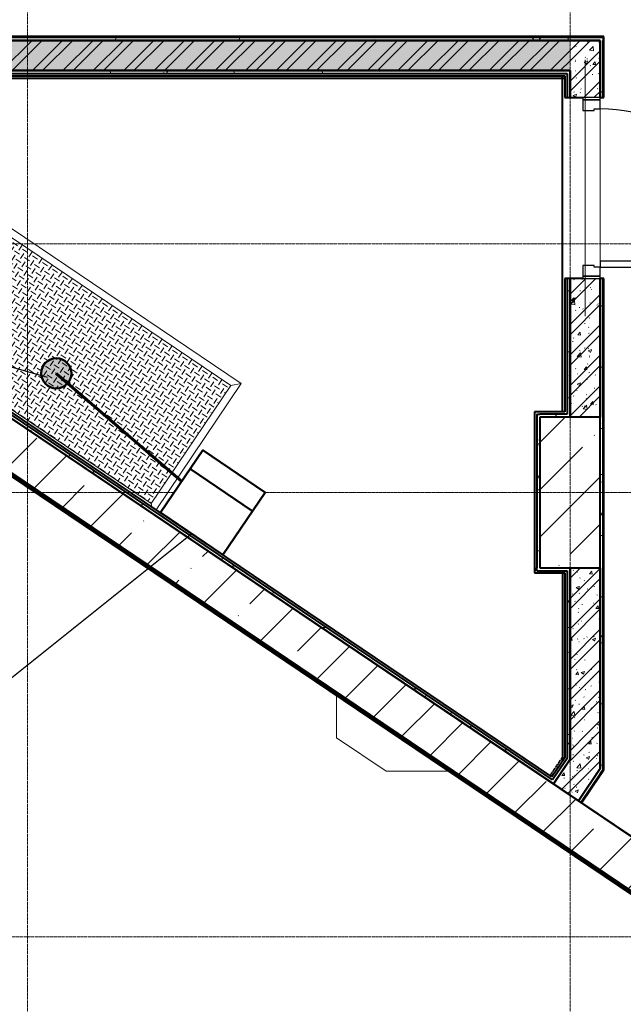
# Model space of a CAD drawing. Header units: millimetres. Extents: x -111 to 116289, y -9307 to 73893.
# Tile 58 of 128: x 81921 to 85926, y 17616 to 24151. Entities that reach past the tile are written whole.
import ezdxf
from ezdxf import colors
from ezdxf.entities.mleader import LeaderData, LeaderLine
from ezdxf.math import Vec2, Vec3

# ---------------------------------------------------------------- set-up
doc = ezdxf.new("R2010")
doc.units = ezdxf.units.MM
doc.set_wipeout_variables(frame=1)
for name, pattern in [('ADSK_Линия сетки', [25, 20, -2.5, 0, -2.5]), ('ADSK_Линия сетки_2_', [25, 20, -2.5, 0, -2.5]), ('ADSK_Штриховая_ш3 п1_5', [4.5, 3, -1.5]), ('CONTINOUS', [0]), ('Штрих_3_1_5_', [4.5, 3, -1.5])]:
    doc.linetypes.add(name, pattern=pattern)
doc.layers.add('_Разделитель помещений_', color=4, linetype='ADSK_Штриховая_ш3 п1_5', lineweight=40, true_color=0x00ffff)
for name, color, linetype, lineweight in [('Двери', 7, 'Continuous', 18), ('Каркас несущий', 7, 'Continuous', 18), ('Каркас_Импост', 7, 'Continuous', 30), ('КИП_выноска', 6, 'Continuous', 25), ('КИП_прибор', 140, 'Continuous', 50), ('КИП_трасса', 3, 'Continuous', 60), ('Монтажный зазор', 7, 'Continuous', 30), ('Несущие колонны', 7, 'Continuous', 18), ('Окна', 7, 'Continuous', 18), ('Оси', 7, 'Continuous', 9), ('Панель', 7, 'Continuous', 30), ('Перекрытия', 7, 'Continuous', 18), ('Стены разрез', 7, 'Continuous', 40), ('Стены штриховка', 7, 'Continuous', 40), ('Фундамент несущей конструкции', 7, 'Continuous', 18)]:
    doc.layers.add(name, color=color, linetype=linetype, lineweight=lineweight)
doc.styles.add('Arial', font='arial.ttf', dxfattribs={"width": 0.85, "height": 350})
doc.styles.add('GOST 2.304', font='simplex.shx', dxfattribs={"width": 0.65, "oblique": 15})
pattern_1 = [(50, (0, 0), (218.6211678, -19.1267987), [22.86, -251.46]), (355, (0, 0), (-42.2918743, 229.2684153), [18.288, -201.168]), (100.451, (18.22, -1.6), (176.3310746, 210.139632), [19.428, -213.708]), (46.184, (0, 60.96), (325.29495, -50.4516404), [34.29, -377.19]), (96.636, (27.1, 56.76), (284.8830085, 296.912656), [29.142, -320.562]), (351.184, (0, 60.96), (284.8858166, 296.910704), [27.432, -301.752]), (21, (30.48, 45.72), (181.9375257, -122.7183205), [22.86, -251.46]), (326, (30.48, 45.72), (74.1622266, 221.0261817), [18.288, -201.168]), (71.451, (45.64, 35.5), (256.100348, 98.305262), [19.428, -213.708]), (37.5, (0, 0), (3.70638957, 101.46589536), [3.353, -195.377, 3.353, -200.863, -201.93]), (37.5, (0, 0), (3.70638957, 101.46589536), [-402.946, 3.353, -198.577]), (7.5, (0, 0), (80.18357624, 120.2165259), [3.353, -113.081, 3.353, -190.805, -76.962]), (7.5, (0, 0), (80.18357624, 120.2165259), [-310.591, 3.353, -73.609]), (327.5, (-67.97, 0), (162.70864647, -6.87497134), [3.353, -72.847, 3.353, -234.391, -315.468]), (327.5, (-67.97, 0), (162.70864647, -6.87497134), [-313.944, 3.353, -312.115]), (317.5, (-98.45, 0), (177.7546761, 30.511831), [3.353, -95.707, 3.353, -154.534, -224.028]), (317.5, (-98.45, 0), (177.7546761, 30.511831), [-256.946, 3.353, -220.675])]
pattern_2 = [(45, (0, 0), (-101.0278814, 101.0278814), []), (45, (67.35, 0), (-101.0278814, 101.0278814), [])]
pattern_3 = [(0, (0, 0), (406.4, 101.6), [33.528, -271.272, 33.528, -271.272, -1625.6]), (0, (0, 0), (406.4, 101.6), [-609.6, 33.528, -576.072, 33.528, -271.272, -711.2]), (0, (0, 0), (406.4, 101.6), [-1524, 33.528, -169.672, 33.528, -474.472]), (120, (152.4, 50.8), (-291.188181, 301.1527241), [33.528, -271.272, 33.528, -271.272, -1625.6]), (120, (152.4, 50.8), (-291.188181, 301.1527241), [-609.6, 33.528, -576.072, 33.528, -271.272, -711.2]), (120, (152.4, 50.8), (-291.188181, 301.1527241), [-1524, 33.528, -169.672, 33.528, -474.472]), (240, (203.2, 254), (-115.211819, -402.7527241), [33.528, -271.272, 33.528, -271.272, -1625.6]), (240, (203.2, 254), (-115.211819, -402.7527241), [-609.6, 33.528, -576.072, 33.528, -271.272, -711.2]), (240, (203.2, 254), (-115.211819, -402.7527241), [-1524, 33.528, -169.672, 33.528, -474.472])]

# ---------------------------------------------------------------- blocks, each defined once
blk = doc.blocks.new('101_Дверь_Однопольная - _ПЧ_Мет_1000х2000_Тех помещения_EI60_Л-4437007-Оборудование_B2_-11_400__На лист секция 5_-11_400')
at = {"layer": 'Каркас_Импост', "color": 253, "true_color": 0xaaaaaa}
for p, q in [((-525, 100), (-585, 100)), ((-585, 100), (-585, -15)), ((-525, 60), (-525, 100)), ((585, 100), (525, 100)), ((525, 100), (525, 60)), ((585, -15), (585, 100)), ((-515, 60), (-525, 60)), ((-515, -15), (-515, 60)), ((525, 60), (515, 60)), ((515, 60), (515, -15)), ((-585, -15), (-515, -15)), ((515, -15), (585, -15))]:
    blk.add_line(p, q, dxfattribs=at)
at = {"layer": 'Монтажный зазор', "color": 253, "true_color": 0xaaaaaa}
for p, q in [((-585, 100), (-600, 100)), ((-600, 100), (-600, -15)), ((-585, -15), (-585, 100)), ((600, 100), (585, 100)), ((585, 100), (585, -15)), ((600, -15), (600, 100)), ((-600, -15), (-585, -15)), ((585, -15), (600, -15))]:
    blk.add_line(p, q, dxfattribs=at)
at = {"layer": 'Панель', "color": 253, "true_color": 0xaaaaaa}
for p, q in [((525, 1150), (485, 1150)), ((485, 1150), (485, 100)), ((525, 100), (525, 1150)), ((485, 100), (525, 100))]:
    blk.add_line(p, q, dxfattribs=at)
blk.add_arc((525, 100), 1050, 90, 180, dxfattribs=at)
blk = doc.blocks.new('ПР - _ПЧ_1200_200_Оп250-250_Шаг300_Арм16_Арм10-3232359-Оборудование_B2_-11_400__На лист секция 5_-11_400')
at = {"layer": 'Каркас несущий', "color": 21, "true_color": 0xffaaaa}
for p, q in [((-850, 0), (850, 0)), ((-850, 0), (-600, 0)), ((-515, 0), (515, 0)), ((600, 0), (850, 0))]:
    blk.add_line(p, q, dxfattribs=at)
blk = doc.blocks.new('105_Приямок_C крышкой - 1000х2000-3698045-Оборудование_B2_-11_400__На лист секция 5_-11_400')
at = {"layer": 'Каркас несущий', "lineweight": 9, "true_color": 0xd2d2d2}
h = blk.add_hatch(dxfattribs=at)
h.set_pattern_fill('FP_3', color=254, style=0, pattern_type=2)
h.set_pattern_definition([(180, (-42.23, -380), (5e-14, 400), [40, -360]), (180, (-122.23, -380), (5e-14, 400), [40, -360]), (180, (-202.23, -380), (5e-14, 400), [40, -360]), (180, (-282.23, -380), (5e-14, 400), [40, -360]), (180, (-362.23, -380), (5e-14, 400), [37.766, -362.234]), (270, (-100, -360), (400, 2e-14), [40, -360]), (270, (-180, -360), (400, 2e-14), [40, -360]), (270, (-260, -360), (400, 2e-14), [40, -360]), (270, (-340, -360), (400, 2e-14), [40, -360]), (270, (-20, -360), (400, 2e-14), [40, -360]), (180, (0, -340), (5e-14, 400), [40, -360]), (180, (-80, -340), (5e-14, 400), [40, -360]), (180, (-160, -340), (5e-14, 400), [40, -360]), (180, (-240, -340), (5e-14, 400), [40, -360]), (180, (-320, -340), (5e-14, 400), [40, -360]), (270, (-57.77, -320), (400, 2e-14), [40, -360]), (270, (-137.77, -320), (400, 2e-14), [40, -360]), (270, (-217.77, -320), (400, 2e-14), [40, -360]), (270, (-297.77, -320), (400, 2e-14), [40, -360]), (270, (-377.77, -320), (400, 2e-14), [40, -360]), (180, (-42.23, -300), (5e-14, 400), [40, -360]), (180, (-122.23, -300), (5e-14, 400), [40, -360]), (180, (-202.23, -300), (5e-14, 400), [40, -360]), (180, (-282.23, -300), (5e-14, 400), [40, -360]), (180, (-362.23, -300), (5e-14, 400), [37.77, -362.23]), (270, (-100, -280), (400, 2e-14), [40, -360]), (270, (-180, -280), (400, 2e-14), [40, -360]), (270, (-260, -280), (400, 2e-14), [40, -360]), (270, (-340, -280), (400, 2e-14), [40, -360]), (270, (-20, -280), (400, 2e-14), [40, -360]), (180, (0, -260), (5e-14, 400), [40, -360]), (180, (-80, -260), (5e-14, 400), [40, -360]), (180, (-160, -260), (5e-14, 400), [40, -360]), (180, (-240, -260), (5e-14, 400), [40, -360]), (180, (-320, -260), (5e-14, 400), [40, -360]), (270, (-57.77, -240), (400, 2e-14), [40, -360]), (270, (-137.77, -240), (400, 2e-14), [40, -360]), (270, (-217.77, -240), (400, 2e-14), [40, -360]), (270, (-297.77, -240), (400, 2e-14), [40, -360]), (270, (-377.77, -240), (400, 2e-14), [40, -360]), (180, (-42.23, -220), (5e-14, 400), [40, -360]), (180, (-122.23, -220), (5e-14, 400), [40, -360]), (180, (-202.23, -220), (5e-14, 400), [40, -360]), (180, (-282.23, -220), (5e-14, 400), [40, -360]), (180, (-362.23, -220), (5e-14, 400), [37.77, -362.23]), (270, (-100, -200), (400, 2e-14), [40, -360]), (270, (-180, -200), (400, 2e-14), [40, -360]), (270, (-260, -200), (400, 2e-14), [40, -360]), (270, (-340, -200), (400, 2e-14), [40, -360]), (270, (-20, -200), (400, 2e-14), [40, -360]), (180, (0, -180), (5e-14, 400), [40, -360]), (180, (-80, -180), (5e-14, 400), [40, -360]), (180, (-160, -180), (5e-14, 400), [40, -360]), (180, (-240, -180), (5e-14, 400), [40, -360]), (180, (-320, -180), (5e-14, 400), [40, -360]), (270, (-57.77, -160), (400, 2e-14), [40, -360]), (270, (-137.77, -160), (400, 2e-14), [40, -360]), (270, (-217.77, -160), (400, 2e-14), [40, -360]), (270, (-297.77, -160), (400, 2e-14), [40, -360]), (270, (-377.77, -160), (400, 2e-14), [40, -360]), (180, (-42.23, -140), (5e-14, 400), [40, -360]), (180, (-122.23, -140), (5e-14, 400), [40, -360]), (180, (-202.23, -140), (5e-14, 400), [40, -360]), (180, (-282.23, -140), (5e-14, 400), [40, -360]), (180, (-362.23, -140), (5e-14, 400), [37.77, -362.23]), (270, (-100, -120), (400, 2e-14), [40, -360]), (270, (-180, -120), (400, 2e-14), [40, -360]), (270, (-260, -120), (400, 2e-14), [40, -360]), (270, (-340, -120), (400, 2e-14), [40, -360]), (270, (-20, -120), (400, 2e-14), [40, -360]), (180, (0, -100), (5e-14, 400), [40, -360]), (180, (-80, -100), (5e-14, 400), [40, -360]), (180, (-160, -100), (5e-14, 400), [40, -360]), (180, (-240, -100), (5e-14, 400), [40, -360]), (180, (-320, -100), (5e-14, 400), [40, -360]), (270, (-57.77, -80), (400, 2e-14), [40, -360]), (270, (-137.77, -80), (400, 2e-14), [40, -360]), (270, (-217.77, -80), (400, 2e-14), [40, -360]), (270, (-297.77, -80), (400, 2e-14), [40, -360]), (270, (-377.77, -80), (400, 2e-14), [40, -360]), (180, (-42.23, -60), (5e-14, 400), [40, -360]), (180, (-122.23, -60), (5e-14, 400), [40, -360]), (180, (-202.23, -60), (5e-14, 400), [40, -360]), (180, (-282.23, -60), (5e-14, 400), [40, -360]), (180, (-362.23, -60), (5e-14, 400), [37.77, -362.23]), (270, (-100, -40), (400, 2e-14), [40, -360]), (270, (-180, -40), (400, 2e-14), [40, -360]), (270, (-260, -40), (400, 2e-14), [40, -360]), (270, (-340, -40), (400, 2e-14), [40, -360]), (270, (-20, -40), (400, 2e-14), [40, -360]), (180, (0, -20), (5e-14, 400), [40, -360]), (180, (-80, -20), (5e-14, 400), [40, -360]), (180, (-160, -20), (5e-14, 400), [40, -360]), (180, (-240, -20), (5e-14, 400), [40, -360]), (180, (-320, -20), (5e-14, 400), [40, -360]), (270, (-57.77, 0), (400, 2e-14), [40, -360]), (270, (-137.77, 0), (400, 2e-14), [40, -360]), (270, (-217.77, 0), (400, 2e-14), [40, -360]), (270, (-297.77, 0), (400, 2e-14), [40, -360]), (270, (-377.77, 0), (400, 2e-14), [40, -360])])
h.paths.add_polyline_path([(995, -472.5), (995, 472.5), (-995, 472.5), (-995, -472.5)])
at = {"layer": 'Каркас несущий', "color": 253, "true_color": 0xaaaaaa}
for p, q in [((-995, 472.5), (-1045, 522.5)), ((995, 472.5), (1045, 522.5)), ((-995, -472.5), (-1010, -487.5)), ((995, -472.5), (1010, -487.5))]:
    blk.add_line(p, q, dxfattribs=at)
at = {"layer": 'Каркас несущий', "color": 253, "lineweight": 9, "true_color": 0xaaaaaa}
for p, q in [((995, 472.5), (-995, 472.5)), ((-995, 472.5), (-995, -472.5)), ((995, -472.5), (995, 472.5)), ((-995, -472.5), (995, -472.5))]:
    blk.add_line(p, q, dxfattribs=at)
at = {"layer": 'Окна', "color": 253, "true_color": 0xaaaaaa}
for p, q in [((-1045, -487.5), (-1045, 522.5)), ((-1045, 522.5), (1045, 522.5)), ((995, 472.5), (-995, 472.5)), ((-995, 472.5), (-995, -472.5)), ((995, 472.5), (995, -472.5)), ((1045, 522.5), (1045, -487.5)), ((-995, -472.5), (995, -472.5))]:
    blk.add_line(p, q, dxfattribs=at)
blk = doc.blocks.new('135_SLK_GD_AR_rvt-1-Оборудование_B2_-11_400__На лист секция 5_-11_400')
at = {"layer": 'Стены разрез', "lineweight": 9, "true_color": 0xaaaaaa}
h = blk.add_hatch(dxfattribs=at)
h.set_pattern_fill('FP_4', color=253, style=0, pattern_type=2)
h.set_pattern_definition(pattern_3)
h.paths.add_polyline_path([(-12993809.7, -9307400.3), (-12993789.7, -9307400.3), (-12993789.7, -9307380.3), (-13000950.4, -9307380.3), (-13000963.9, -9307400.3), (-12995755.2, -9307400.3)])
h = blk.add_hatch(dxfattribs=at)
h.set_pattern_fill('FP_1', color=253, style=0, pattern_type=2)
h.set_pattern_definition(pattern_1)
h.paths.add_polyline_path([(-12994009.7, -9307600.3), (-12994009.7, -9307400.3), (-13000722.7, -9307400.3), (-13000857.6, -9307600.3), (-12995755.2, -9307600.3)])
h = blk.add_hatch(dxfattribs=at)
h.set_pattern_fill('FP_2', color=253, style=0, pattern_type=2)
h.set_pattern_definition(pattern_2)
h.paths.add_polyline_path([(-12994009.7, -9307600.3), (-12994009.7, -9307400.3), (-13000722.7, -9307400.3), (-13000857.6, -9307600.3), (-12995755.2, -9307600.3)])
h = blk.add_hatch(dxfattribs=at)
h.set_pattern_fill('FP_1', color=253, style=0, pattern_type=2)
h.set_pattern_definition(pattern_1)
h.paths.add_polyline_path([(-12994009.7, -9309900.3), (-12993809.7, -9309900.3), (-12993809.7, -9308980.3), (-12994009.7, -9308980.3), (-12994009.7, -9309865.3)])
h.paths.add_polyline_path([(-12993809.7, -9307780.3), (-12993809.7, -9307400.3), (-12994009.7, -9307400.3), (-12994009.7, -9307780.3), (-12993924.7, -9307780.3)])
h = blk.add_hatch(dxfattribs=at)
h.set_pattern_fill('FP_2', color=253, style=0, pattern_type=2)
h.set_pattern_definition(pattern_2)
h.paths.add_polyline_path([(-12994009.7, -9309900.3), (-12993809.7, -9309900.3), (-12993809.7, -9308980.3), (-12994009.7, -9308980.3), (-12994009.7, -9309865.3)])
h.paths.add_polyline_path([(-12993809.7, -9307780.3), (-12993809.7, -9307400.3), (-12994009.7, -9307400.3), (-12994009.7, -9307780.3), (-12993924.7, -9307780.3)])
h = blk.add_hatch(dxfattribs=at)
h.set_pattern_fill('FP_4', color=253, style=0, pattern_type=2)
h.set_pattern_definition(pattern_3)
h.paths.add_polyline_path([(-12993809.7, -9312268.8), (-12993789.7, -9312239.2), (-12993789.7, -9308980.3), (-12993809.7, -9308980.3), (-12993809.7, -9312233)])
h.paths.add_polyline_path([(-12993789.7, -9307780.3), (-12993789.7, -9307400.3), (-12993809.7, -9307400.3), (-12993809.7, -9307780.3)])
h = blk.add_hatch(dxfattribs=at)
h.set_pattern_fill('FP_4', color=253, style=0, pattern_type=2)
h.set_pattern_definition(pattern_3)
h.paths.add_polyline_path([(-12994044.7, -9307620.3), (-12994029.7, -9307620.3), (-12994029.7, -9307600.3), (-13000857.6, -9307600.3), (-13000871, -9307620.3), (-12995755.2, -9307620.3)])
h = blk.add_hatch(dxfattribs=at)
h.set_pattern_fill('FP_4', color=253, style=0, pattern_type=2)
h.set_pattern_definition(pattern_3)
h.paths.add_polyline_path([(-12994029.7, -9309880.3), (-12994009.7, -9309880.3), (-12994009.7, -9308980.3), (-12994029.7, -9308980.3), (-12994029.7, -9309865.3)])
h.paths.add_polyline_path([(-12994009.7, -9307780.3), (-12994009.7, -9307600.3), (-12994029.7, -9307600.3), (-12994029.7, -9307780.3)])
h = blk.add_hatch(dxfattribs=at)
h.set_pattern_fill('FP_4', color=253, style=0, pattern_type=2)
h.set_pattern_definition(pattern_3)
h.paths.add_polyline_path([(-12994120.2, -9312335.8), (-12994109, -9312319.2), (-12999889.1, -9308420.5), (-12999900.1, -9308437), (-13000024.5, -9308353.1), (-13000013.4, -9308336.7), (-13000935, -9307715.1), (-13000946.1, -9307731.6), (-12994182, -9312294.2)])
h = blk.add_hatch(dxfattribs=at)
h.set_pattern_fill('FP_4', color=253, style=0, pattern_type=2)
h.set_pattern_definition(pattern_3)
h.paths.add_polyline_path([(-12994229.7, -9310900.3), (-12994209.7, -9310900.3), (-12994209.7, -9309880.3), (-12994229.7, -9309880.3), (-12994229.7, -9310671.4)])
h = blk.add_hatch(dxfattribs=at)
h.set_pattern_fill('FP_4', color=253, style=0, pattern_type=2)
h.set_pattern_definition(pattern_3)
h.paths.add_polyline_path([(-12994209.7, -9309900.3), (-12994009.7, -9309900.3), (-12994009.7, -9309880.3), (-12994209.7, -9309880.3)])
h = blk.add_hatch(dxfattribs=at)
h.set_pattern_fill('FP_4', color=253, style=0, pattern_type=2)
h.set_pattern_definition(pattern_3)
h.paths.add_polyline_path([(-12994029.7, -9312165.8), (-12994009.7, -9312136.1), (-12994009.7, -9310900.3), (-12994029.7, -9310900.3), (-12994029.7, -9312139)])
h = blk.add_hatch(dxfattribs=at)
h.set_pattern_fill('FP_1', color=253, style=0, pattern_type=2)
h.set_pattern_definition(pattern_1)
h.paths.add_polyline_path([(-12994009.7, -9312171.9), (-12993809.7, -9311875.4), (-12993809.7, -9310900.3), (-12994009.7, -9310900.3), (-12994009.7, -9311690.1)])
h = blk.add_hatch(dxfattribs=at)
h.set_pattern_fill('FP_2', color=253, style=0, pattern_type=2)
h.set_pattern_definition(pattern_2)
h.paths.add_polyline_path([(-12994009.7, -9312171.9), (-12993809.7, -9311875.4), (-12993809.7, -9310900.3), (-12994009.7, -9310900.3), (-12994009.7, -9311690.1)])
h = blk.add_hatch(dxfattribs=at)
h.set_pattern_fill('FP_1', color=253, style=0, pattern_type=2)
h.set_pattern_definition(pattern_1)
h.paths.add_polyline_path([(-12993954.4, -9312447.6), (-12993809.7, -9312233), (-12993809.7, -9311875.4), (-12994120.2, -9312335.8)])
h = blk.add_hatch(dxfattribs=at)
h.set_pattern_fill('FP_2', color=253, style=0, pattern_type=2)
h.set_pattern_definition(pattern_2)
h.paths.add_polyline_path([(-12993954.4, -9312447.6), (-12993809.7, -9312233), (-12993809.7, -9311875.4), (-12994120.2, -9312335.8)])
h = blk.add_hatch(dxfattribs=at)
h.set_pattern_fill('FP_4', color=253, style=0, pattern_type=2)
h.set_pattern_definition(pattern_3)
h.paths.add_polyline_path([(-12993937.8, -9312458.8), (-12993809.7, -9312268.8), (-12993809.7, -9312233), (-12993954.4, -9312447.6)])
at = {"layer": '_Разделитель помещений_', "color": 131, "linetype": 'Штрих_3_1_5_', "true_color": 0xaaffff}
for p, q in [((-13000849.1, -9307650.3), (-12994044.7, -9307650.3)), ((-12994059.7, -9309865.3), (-12994059.7, -9307635.3)), ((-12994059.7, -9310935.3), (-12994059.7, -9312183.4)), ((-12994059.7, -9312156.6), (-12994142.1, -9312278.8))]:
    blk.add_line(p, q, dxfattribs=at)
at = {"layer": 'Перекрытия', "color": 253, "true_color": 0xaaaaaa}
for p, q in [((-12993809.7, -9307855.3), (-12993809.7, -9308865.3)), ((-12993809.7, -9308865.3), (-12993809.7, -9307855.3))]:
    blk.add_line(p, q, dxfattribs=at)
at = {"layer": 'Стены разрез', "color": 253, "true_color": 0xaaaaaa}
for p, q in [((-13000963.9, -9307400.3), (-12993809.7, -9307400.3)), ((-12993784.7, -9307375.3), (-13000947, -9307375.3)), ((-12994009.7, -9307400.3), (-13000722.7, -9307400.3)), ((-12993809.7, -9307400.3), (-12994009.7, -9307400.3)), ((-12993784.7, -9307380.3), (-12993784.7, -9307375.3)), ((-12993784.7, -9307400.3), (-12993784.7, -9307380.3)), ((-12993784.7, -9307780.3), (-12993784.7, -9307400.3)), ((-13000857.6, -9307600.3), (-12994009.7, -9307600.3)), ((-12994044.7, -9307600.3), (-13000857.6, -9307600.3)), ((-12994029.7, -9307600.3), (-12994044.7, -9307600.3)), ((-12994009.7, -9307600.3), (-12994029.7, -9307600.3)), ((-13000838.9, -9307635.3), (-12994044.7, -9307635.3)), ((-12994044.7, -9307635.3), (-12994044.7, -9307780.3)), ((-13000946.1, -9307731.6), (-12994120.2, -9312335.8)), ((-12994044.7, -9307780.3), (-12994009.7, -9307780.3)), ((-12994009.7, -9307780.3), (-12993924.7, -9307780.3)), ((-12993809.7, -9307780.3), (-12993784.7, -9307780.3)), ((-12994129.7, -9312287.2), (-12999880.7, -9308408.1)), ((-12994009.7, -9308980.3), (-12994044.7, -9308980.3)), ((-12994044.7, -9308980.3), (-12994044.7, -9309865.3)), ((-12993924.7, -9308980.3), (-12994009.7, -9308980.3)), ((-12993784.7, -9308980.3), (-12993809.7, -9308980.3)), ((-12993784.7, -9312240.7), (-12993784.7, -9308980.3)), ((-12994229.7, -9309865.3), (-12994244.7, -9309865.3)), ((-12994244.7, -9309865.3), (-12994244.7, -9310900.3)), ((-12994209.7, -9309865.3), (-12994229.7, -9309865.3)), ((-12994044.7, -9309865.3), (-12994209.7, -9309865.3)), ((-12994009.7, -9309865.3), (-12994009.7, -9309900.3)), ((-12994009.7, -9309900.3), (-12994009.7, -9309880.3)), ((-12994244.7, -9310900.3), (-12994244.7, -9310920.3)), ((-12994244.7, -9310920.3), (-12994244.7, -9310935.3)), ((-12994244.7, -9310935.3), (-12994044.7, -9310935.3)), ((-12994044.7, -9310935.3), (-12994044.7, -9312161.2)), ((-12994009.7, -9310900.3), (-12994009.7, -9312171.9)), ((-12994009.7, -9312109.3), (-12994009.7, -9310900.3)), ((-12993809.7, -9311875.4), (-12993809.7, -9310900.3)), ((-12993809.7, -9310900.3), (-12993809.7, -9312233)), ((-12993809.7, -9312233), (-12993809.7, -9311875.4)), ((-12994009.7, -9312136.1), (-12994009.7, -9312109.3)), ((-12994044.7, -9312161.2), (-12994129.7, -9312287.2)), ((-12994009.7, -9312171.9), (-12994120.2, -9312335.8)), ((-12994100.6, -9312306.8), (-12994009.7, -9312171.9)), ((-12994009.7, -9312171.9), (-12994009.7, -9312136.1)), ((-12993954.4, -9312447.6), (-12993809.7, -9312233)), ((-12993809.7, -9312233), (-12993954.4, -9312447.6)), ((-12993789.7, -9312248.1), (-12993784.7, -9312240.7)), ((-12994109, -9312319.2), (-12994100.6, -9312306.8)), ((-12993933.7, -9312461.6), (-12993809.7, -9312277.7)), ((-12993809.7, -9312277.7), (-12993789.7, -9312248.1)), ((-12994120.2, -9312335.8), (-12994109, -9312319.2)), ((-12994120.2, -9312335.8), (-12993954.4, -9312447.6)), ((-12993954.4, -9312447.6), (-12993933.7, -9312461.6)), ((-12993932.6, -9312460), (-12993933.7, -9312461.6)), ((-12993933.7, -9312461.6), (-12988521.8, -9316112)), ((-12988522, -9316109.4), (-12993932.6, -9312460))]:
    blk.add_line(p, q, dxfattribs=at)
at = {"layer": 'Стены штриховка', "color": 253, "true_color": 0xaaaaaa}
for p, q in [((-12993789.7, -9307380.3), (-13000950.4, -9307380.3)), ((-12993809.7, -9307780.3), (-12993809.7, -9307400.3)), ((-12993809.7, -9307400.3), (-12993809.7, -9307780.3)), ((-12993789.7, -9307380.3), (-12993789.7, -9307400.3)), ((-12993789.7, -9307780.3), (-12993789.7, -9307400.3)), ((-12994009.7, -9307600.3), (-12994009.7, -9307780.3)), ((-12994009.7, -9307780.3), (-12994009.7, -9307600.3)), ((-13000846.9, -9307620.3), (-12994044.7, -9307620.3)), ((-12994044.7, -9307620.3), (-12994029.7, -9307620.3)), ((-12994029.7, -9307620.3), (-12994029.7, -9307780.3)), ((-12994125.6, -9312308), (-12999889.1, -9308420.5)), ((-12994029.7, -9308980.3), (-12994029.7, -9309865.3)), ((-12994009.7, -9308980.3), (-12994009.7, -9309865.3)), ((-12994009.7, -9309865.3), (-12994009.7, -9308980.3)), ((-12993809.7, -9309900.3), (-12993809.7, -9308980.3)), ((-12993809.7, -9308980.3), (-12993809.7, -9309900.3)), ((-12993789.7, -9312239.2), (-12993789.7, -9308980.3)), ((-12994229.7, -9309880.3), (-12994229.7, -9310900.3)), ((-12994229.7, -9309880.3), (-12994209.7, -9309880.3)), ((-12994029.7, -9309880.3), (-12994209.7, -9309880.3)), ((-12994029.7, -9309865.3), (-12994029.7, -9309880.3)), ((-12994009.7, -9309880.3), (-12994009.7, -9309865.3)), ((-12994229.7, -9310920.3), (-12994229.7, -9310900.3)), ((-12994229.7, -9310920.3), (-12994044.7, -9310920.3)), ((-12994044.7, -9310920.3), (-12994029.7, -9310920.3)), ((-12994029.7, -9310920.3), (-12994029.7, -9312139)), ((-12994029.7, -9312165.8), (-12994117.2, -9312295.6)), ((-12994029.7, -9312139), (-12994029.7, -9312165.8)), ((-12993789.7, -9312239.2), (-12993809.7, -9312268.8)), ((-12994117.2, -9312295.6), (-12994125.6, -9312308)), ((-12993937.8, -9312458.8), (-12993809.7, -9312268.8))]:
    blk.add_line(p, q, dxfattribs=at)
at = {"layer": 'Двери', "color": 253, "lineweight": 18, "true_color": 0xaaaaaa, "rotation": 269.9999999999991}
blk.add_blockref('101_Дверь_Однопольная - _ПЧ_Мет_1000х2000_Тех помещения_EI60_Л-4437007-Оборудование_B2_-11_400__На лист секция 5_-11_400', (-12993909.7, -9308380.3), dxfattribs=at)
at = {"layer": 'Каркас несущий', "color": 253, "lineweight": 18, "true_color": 0xaaaaaa, "rotation": 269.9999999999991}
blk.add_blockref('ПР - _ПЧ_1200_200_Оп250-250_Шаг300_Арм16_Арм10-3232359-Оборудование_B2_-11_400__На лист секция 5_-11_400', (-12993909.7, -9308380.3), dxfattribs=at)
at = {"layer": 'Окна', "color": 253, "lineweight": 18, "true_color": 0xaaaaaa, "rotation": 325.9999999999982}
blk.add_blockref('105_Приямок_C крышкой - 1000х2000-3698045-Оборудование_B2_-11_400__На лист секция 5_-11_400', (-12997350.3, -9309526.8), dxfattribs=at)
blk = doc.blocks.new('Бетон-Прямоугольная-Колонна - CLM_Подземные этажи_В40-400х1000-V61-Оборудование_B2_-11_400__На лист секция 5_-11_400')
at = {"layer": 'Несущие колонны', "lineweight": 9, "true_color": 0xaaaaaa}
h = blk.add_hatch(dxfattribs=at)
h.set_pattern_fill('FP_25', color=253, style=0, pattern_type=2)
h.set_pattern_definition([(45, (12994009.66, 9310400.3), (-314.308964, 314.308964), []), (45, (12994323.97, 9310400.3), (-314.308964, 314.308964), [555.625, -111.125, 3.353, -107.772])])
h.paths.add_polyline_path([(200, -500), (200, 500), (-200, 500), (-200, -500), (-172.3, -500)])
at = {"layer": 'Несущие колонны', "color": 253, "lineweight": 40, "true_color": 0xaaaaaa}
for p, q in [((200, 500), (-200, 500)), ((-200, 500), (-200, -500)), ((200, -500), (200, 500)), ((-200, -500), (200, -500))]:
    blk.add_line(p, q, dxfattribs=at)
blk = doc.blocks.new('135_SLK_GD_KR_rvt-1-Оборудование_B2_-11_400__На лист секция 5_-11_400')
at = {"layer": 'Стены разрез', "lineweight": 9, "true_color": 0xaaaaaa}
h = blk.add_hatch(dxfattribs=at)
h.set_pattern_fill('FP_8', color=253, style=0, pattern_type=2)
h.set_pattern_definition([(45, (0, 0), (-314.308964, 314.308964), []), (45, (314.3, 0), (-314.308964, 314.308964), [555.625, -111.125, 3.353, -107.772])])
h.paths.add_polyline_path([(-12988489.9, -9316495.3), (-12988267, -9316283.8), (-13013520.3, -9299250.3), (-13014056.7, -9299250.3), (-12991083.3, -9314746.1)])
at = {"layer": 'Оси', "color": 254, "linetype": 'ADSK_Линия сетки_2_', "true_color": 0xe5e5e5}
blk.add_line((-13076977.1, -9310400.3), (-12975234.7, -9310400.3), dxfattribs=at)
at = {"layer": 'Стены разрез', "color": 253, "true_color": 0xaaaaaa}
for p, q in [((-12988521.8, -9316112), (-13013520.3, -9299250.3)), ((-13013618, -9299570.4), (-12988504.8, -9316509.4))]:
    blk.add_line(p, q, dxfattribs=at)
at = {"layer": 'Стены штриховка', "color": 253, "true_color": 0xaaaaaa}
for p, q in [((-13013629.9, -9299550.3), (-12988497.4, -9316502.4)), ((-13013622.7, -9299550.3), (-12988494.4, -9316499.6)), ((-13013615.5, -9299550.3), (-12988491.4, -9316496.7)), ((-13013612, -9299550.3), (-12988489.9, -9316495.3)), ((-12988489.9, -9316495.3), (-13013612, -9299550.3))]:
    blk.add_line(p, q, dxfattribs=at)
at = {"layer": 'Фундамент несущей конструкции', "color": 253, "true_color": 0xaaaaaa}
for p, q in [((-12995559.7, -9311750.9), (-12995559.7, -9312028.3)), ((-12995559.7, -9312028.3), (-12995230.5, -9312250.3)), ((-12995230.5, -9312250.3), (-12994819.2, -9312250.3))]:
    blk.add_line(p, q, dxfattribs=at)
at = {"layer": 'Несущие колонны', "color": 253, "lineweight": 18, "true_color": 0xaaaaaa}
blk.add_blockref('Бетон-Прямоугольная-Колонна - CLM_Подземные этажи_В40-400х1000-V61-Оборудование_B2_-11_400__На лист секция 5_-11_400', (-12994009.7, -9310400.3), dxfattribs=at)
blk = doc.blocks.new('A$Cffbd38bb')
at = {"layer": 'Оси', "color": 253, "linetype": 'ADSK_Линия сетки', "true_color": 0xaaaaaa}
for p, q in [((80167.4, 800), (80167.4, 71114.3)), ((83767.4, 800), (83767.4, 71114.3)), ((106567.4, 21579.5), (800, 21579.5)), ((106567.4, 19929.5), (800, 19929.5)), ((106567.4, 16979.5), (800, 16979.5))]:
    blk.add_line(p, q, dxfattribs=at)
at = {"lineweight": 5}
for name in ['135_SLK_GD_KR_rvt-1-Оборудование_B2_-11_400__На лист секция 5_-11_400', '135_SLK_GD_AR_rvt-1-Оборудование_B2_-11_400__На лист секция 5_-11_400']:
    blk.add_blockref(name, (13077777.1, 9330329.8), dxfattribs=at)
blk = doc.blocks.new('_None')
blk = doc.blocks.new('*U187')
at = {"linetype": 'Continuous'}
blk.add_wipeout([(-2.5, -2.5), (-2.5, 2.5), (2.5, 2.5), (2.5, -2.5)], dxfattribs=at)
at = {"color": 0, "linetype": 'Continuous'}
for points in [[(-2.5, -2.5), (2.5, -2.5), (2.5, 2.5), (-2.5, 2.5)], [(-2.5, -2.5), (2.5, -2.5), (2.5, -1), (-2.5, -1)]]:
    blk.add_lwpolyline(points, close=True, dxfattribs=at)
blk = doc.blocks.new('Датчик')
h = blk.add_hatch(color=0)
h.dxf.hatch_style = 1
h.paths.add_polyline_path([(-1, 0, 1), (1, 0, 1)])
at = {"color": 0}
blk.add_circle((0, 0), 1, dxfattribs=at)
at = {"color": 0, "linetype": 'CONTINOUS', "lineweight": 25, "style": 'GOST 2.304', "width": 0.85, "flags": 1}
blk.add_attdef('ИМЯ', (-2.816, 1.555), '', height=2.5, dxfattribs=at)

msp = doc.modelspace()

# ---------------------------------------------------------------- block references
msp.add_blockref('A$Cffbd38bb', (1805.7, 1084))
at = {"layer": 'КИП_прибор', "linetype": 'Continuous', "xscale": 100, "yscale": 100, "zscale": 100}
msp.add_blockref('Датчик', (82164, 21803.7), dxfattribs=at)

# ---------------------------------------------------------------- next in the draw order: leaders
at = {"layer": 'КИП_выноска'}
ml = msp.add_multileader_mtext('Standard', dxfattribs=at)
ml.set_content('LSНС2.1...LSНС2.4\\PДН.НС2.1, ДН.НС2.2', color=256, style='Arial')
ml.set_leader_properties(color=256, linetype='ByLayer', lineweight=-1)
ml.set_arrow_properties(name='NONE')
ml.build(insert=Vec2(0, 0))
ml.multileader.update_dxf_attribs({"has_dogleg": 0, "text_left_attachment_type": 6, "text_right_attachment_type": 6, "dogleg_length": 0.5, "arrow_head_size": 300})
ctx = ml.context
ctx.base_point, ctx.char_height, ctx.arrow_head_size, ctx.landing_gap_size, ctx.plane_origin = Vec3(76718.5, 22437.8), 250, 300, 100, Vec3(82459.7, 19877.2)
ctx.left_attachment, ctx.right_attachment, ctx.text_align_type = 6, 6, 2
notes = []
notes.append((ctx, [(1, (1, 1, 0), (79747, 22437.8), (-1, 0), 0.5, [(0, [(82106.6, 21776.6)], 0, [])])]))
ctx.mtext.insert, ctx.mtext.width, ctx.mtext.alignment, ctx.mtext.flow_direction = Vec3(79646.5, 22746.1), 3078.848, 3, 5
ctx.mtext.has_bg_fill, ctx.mtext.bg_color, ctx.mtext.bg_scale_factor, ctx.mtext.bg_transparency, ctx.mtext.use_window_bg_color = 1, -1027028792, 1.5, 0, 1
ml = msp.add_multileader_mtext('Standard', dxfattribs=at)
ml.set_content('ШУ-ДН.НС2', color=256, style='Arial')
ml.set_leader_properties(color=256, linetype='ByLayer', lineweight=-1)
ml.set_arrow_properties(name='NONE')
ml.build(insert=Vec2(0, 0))
ml.multileader.update_dxf_attribs({"has_dogleg": 0, "text_left_attachment_type": 6, "text_right_attachment_type": 6, "dogleg_length": 0.5, "arrow_head_size": 300})
ctx = ml.context
ctx.base_point, ctx.char_height, ctx.arrow_head_size, ctx.landing_gap_size, ctx.plane_origin = Vec3(79978, 19730.2), 250, 300, 100, Vec3(80812.2, 19029.9)
ctx.left_attachment, ctx.right_attachment, ctx.text_align_type = 6, 6, 2
notes.append((ctx, [(1, (1, 1, 0), (81803.5, 19730.2), (-1, 0), 0.5, [(0, [(83062.8, 20738.9)], 0, [])])]))
ctx.mtext.insert, ctx.mtext.alignment, ctx.mtext.flow_direction = Vec3(81690.3, 20038.5), 3, 5
ctx.mtext.has_bg_fill, ctx.mtext.bg_color, ctx.mtext.bg_scale_factor, ctx.mtext.bg_transparency, ctx.mtext.use_window_bg_color = 1, -1027028792, 1.5, 0, 1
for ctx, leaders in notes:
    for number, flags, end, landing, length, lines in leaders:
        leader = LeaderData()
        leader.index, (leader.has_last_leader_line, leader.has_dogleg_vector, leader.attachment_direction) = number, flags
        leader.last_leader_point, leader.dogleg_vector, leader.dogleg_length = Vec3(end), Vec3(landing), length
        for number, points, colour, breaks in lines:
            line = LeaderLine()
            line.index, line.vertices, line.color, line.breaks = number, Vec3.list(points), colors.encode_raw_color(colour), breaks
            leader.lines.append(line)
        ctx.leaders.append(leader)

# ---------------------------------------------------------------- next in the draw order: block references
at = {"layer": 'КИП_прибор', "linetype": 'ByBlock', "xscale": 100, "yscale": 100, "zscale": 100, "rotation": 145.7849748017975}
msp.add_blockref('*U187', (83203.3, 20945.7), dxfattribs=at)

# ---------------------------------------------------------------- next in the draw order: linework, layer by layer
at = {"layer": 'КИП_трасса'}
msp.add_line((82164, 21803.7), (82996.6, 21086.3), dxfattribs=at)

doc.saveas('drawing.dxf')
